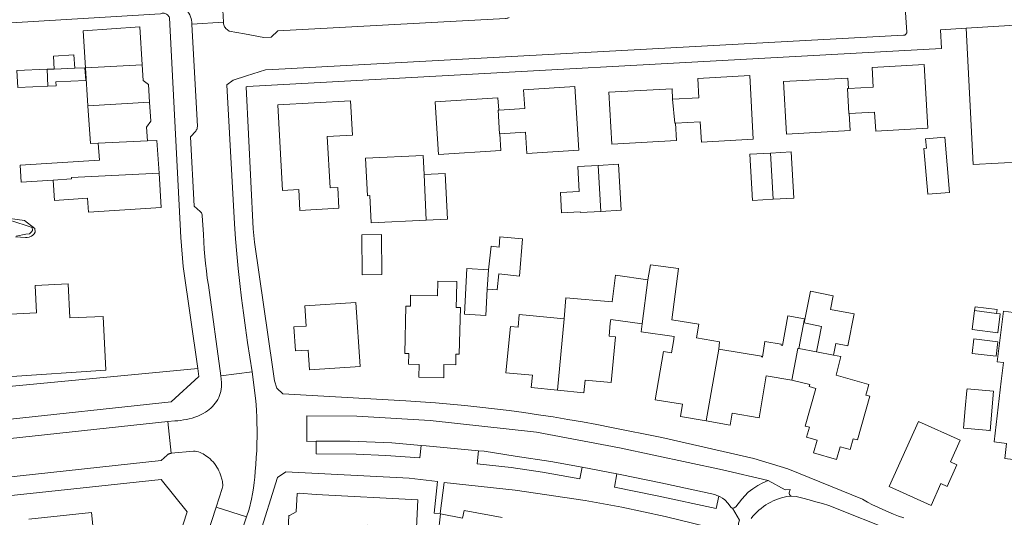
# Model space of a CAD drawing. Header units: metres. Extents: x 89888 to 94270, y 464165 to 468904.
# Tile 140 of 256: x 92305 to 92460, y 466293 to 466371. Entities that reach past the tile are written whole.
import ezdxf

# ---------------------------------------------------------------- set-up
doc = ezdxf.new("R2010")
doc.units = ezdxf.units.M
for name, color, linetype, lineweight in [('B_BEBOUWINGSGRENS_0', 251, 'CONTINUOUS', 13), ('B_LUIFEL_1', 251, 'CONTINUOUS', 13), ('B_TUSSENMUUR_0', 251, 'CONTINUOUS', 13), ('G_GRENS_ALGEMEEN_0', 251, 'CONTINUOUS', 13), ('V_WEGGRENS_0', 251, 'CONTINUOUS', 13), ('W_WATERGRENS_0', 251, 'CONTINUOUS', 13)]:
    doc.layers.add(name, color=color, linetype=linetype, lineweight=lineweight)

msp = doc.modelspace()

# ---------------------------------------------------------------- linework, layer by layer
at = {"layer": 'B_BEBOUWINGSGRENS_0'}
for p, q in [((92309.05, 466363.33), (92304.29, 466363.14)), ((92310.19, 466363.37), (92309.05, 466363.33)), ((92315.1, 466363.57), (92315.49, 466357.58)), ((92393.06, 466340.75), (92396.28, 466340.93)), ((92361.78, 466330.96), (92361.72, 466337.27)), ((92458.63, 466324.84), (92455.15, 466325.28)), ((92459.18, 466324.77), (92458.63, 466324.84)), ((92458.83, 466320.37), (92455.06, 466320.84)), ((92430.27, 466318.76), (92427.49, 466319.29)), ((92453.66, 466309.84), (92453.39, 466306.73))]:
    msp.add_line(p, q, dxfattribs=at)
for points in [[(92324.05, 466364.03), (92323.66, 466370.01), (92314.72, 466369.42), (92315.1, 466363.57)], [(92313.41, 466363.5), (92313.26, 466365.6), (92310.07, 466365.43), (92310.19, 466363.37)], [(92304.29, 466363.14), (92304.43, 466360.48), (92309.16, 466360.66)], [(92309.16, 466360.66), (92310.49, 466360.72), (92310.46, 466361.37), (92315.16, 466361.55), (92315.02, 466363.56), (92313.41, 466363.5)], [(92325.21, 466358.16), (92325.03, 466360.93), (92324.22, 466361.55), (92324.05, 466364.03)], [(92435.43, 466356.34), (92439.42, 466356.56), (92439.58, 466353.59), (92447.8, 466354.05), (92447.24, 466364.08), (92439.02, 466363.62), (92439.19, 466360.53), (92435.31, 466360.31)], [(92412.12, 466351.86), (92420.27, 466352.29), (92419.74, 466362.34), (92411.56, 466361.9), (92411.72, 466358.84), (92407.59, 466358.62)], [(92435.31, 466360.31), (92435.22, 466361.96), (92425.06, 466361.4), (92425.52, 466353.1), (92435.58, 466353.66), (92435.43, 466356.34)], [(92380.4, 466353.15), (92384.43, 466353.41), (92384.64, 466350.05), (92392.83, 466350.57), (92392.19, 466360.62), (92384.1, 466360.11), (92384.29, 466357.16), (92380.2, 466356.9)], [(92407.59, 466358.62), (92407.5, 466360.27), (92397.56, 466359.74), (92398, 466351.55), (92408.18, 466352.09), (92408.03, 466354.85)], [(92324.86, 466352.03), (92324.71, 466354.23), (92325.41, 466355.14), (92325.21, 466358.16)], [(92357.17, 466352.97), (92356.87, 466358.35), (92345.4, 466357.71), (92346.15, 466344.23), (92348.71, 466344.38), (92348.89, 466341.09), (92355.04, 466341.43), (92354.86, 466344.71), (92353.65, 466344.64), (92353.2, 466352.75), (92357.17, 466352.97)], [(92380.2, 466356.9), (92380.08, 466358.82), (92370.17, 466358.19), (92370.22, 466357.33), (92370.69, 466349.91)], [(92315.49, 466357.58), (92315.88, 466351.61), (92317.11, 466351.69)], [(92408.03, 466354.85), (92411.95, 466355.05), (92412.12, 466351.86)], [(92326.69, 466346.98), (92326.36, 466352.13), (92324.86, 466352.03)], [(92370.69, 466349.91), (92380.56, 466350.53), (92380.4, 466353.15)], [(92447.18, 466350.87), (92447.81, 466343.62), (92451.21, 466343.92), (92450.45, 466352.61), (92447.44, 466352.35), (92447.57, 466350.9), (92447.18, 466350.87)], [(92317.11, 466351.69), (92317.29, 466349.03), (92304.81, 466348.21)], [(92423.42, 466342.83), (92426.67, 466343), (92426.27, 466350.31), (92423.02, 466350.13)], [(92368.44, 466346.74), (92368.3, 466349.74), (92359.24, 466349.32), (92359.51, 466343.39), (92359.9, 466343.41), (92360.1, 466339.14), (92368.78, 466339.55)], [(92423.02, 466350.13), (92419.76, 466349.95), (92420.16, 466342.65), (92423.42, 466342.83)], [(92304.81, 466348.21), (92304.99, 466345.53), (92310.04, 466345.86)], [(92395.87, 466348.17), (92392.67, 466347.99), (92392.89, 466344.07), (92389.92, 466343.9), (92390.1, 466340.7), (92393.05, 466340.86), (92393.06, 466340.75)], [(92396.28, 466340.93), (92399.48, 466341.11), (92399.07, 466348.35), (92395.87, 466348.17)], [(92310.04, 466345.86), (92310.25, 466342.66), (92315.45, 466343), (92315.6, 466340.81), (92327.05, 466341.56), (92326.69, 466346.98)], [(92368.78, 466339.55), (92372.11, 466339.71), (92371.77, 466346.9), (92368.44, 466346.74)], [(92361.72, 466337.27), (92358.65, 466337.24), (92358.71, 466330.93), (92361.78, 466330.96)], [(92380.2, 466331.07), (92383.45, 466330.69), (92383.97, 466336.59), (92380.4, 466336.91), (92380.25, 466335.31), (92378.99, 466335.45), (92378.61, 466331.73)], [(92378.61, 466331.73), (92375.2, 466331.92), (92374.79, 466324.72), (92378.17, 466324.49), (92378.4, 466328.66)], [(92414.86, 466319.22), (92415, 466320.37), (92411.35, 466321), (92411.71, 466323.12), (92407.46, 466323.82), (92408.54, 466331.92), (92404.09, 466332.48), (92403.71, 466330.12)], [(92378.4, 466328.66), (92379.98, 466328.54), (92380.2, 466331.07)], [(92403.71, 466330.12), (92398.6, 466330.87), (92398.09, 466326.69), (92390.79, 466327.3), (92390.5, 466324)], [(92302.23, 466324.65), (92302.72, 466314.86), (92318.3, 466315.89), (92317.87, 466324.36), (92312.65, 466324.16), (92312.36, 466329.51), (92307.16, 466329.24)], [(92307.16, 466329.24), (92307.37, 466324.91), (92302.23, 466324.65)], [(92373.54, 466327.53), (92373.6, 466329.86), (92370.6, 466329.93), (92370.54, 466327.59), (92366.33, 466327.69), (92366.29, 466325.98), (92365.56, 466326), (92365.39, 466318.54), (92366.03, 466318.52), (92365.99, 466316.83), (92367.69, 466316.79), (92367.64, 466314.79), (92371.53, 466314.7), (92371.57, 466316.76), (92373.42, 466316.71), (92373.46, 466318.43), (92373.99, 466318.42)], [(92373.99, 466318.42), (92374.16, 466325.76), (92373.5, 466325.77), (92373.54, 466327.53)], [(92432.94, 466318.24), (92433.3, 466320.09), (92435.18, 466319.71), (92436.17, 466324.75), (92432.45, 466325.48), (92432.88, 466327.63), (92429.29, 466328.34), (92428.3, 466323.33), (92431.06, 466322.78), (92430.63, 466320.61), (92430.27, 466318.76)], [(92358.37, 466316.45), (92357.7, 466326.58), (92349.68, 466326.04), (92349.89, 466322.83), (92347.93, 466322.7), (92348.18, 466318.93), (92350.21, 466319.06), (92350.42, 466315.92), (92358.37, 466316.45)], [(92390.5, 466324), (92383.44, 466324.69), (92383.24, 466322.67), (92382.05, 466322.79), (92381.33, 466315.49), (92385.5, 466315.08), (92385.31, 466313.13), (92389.45, 466312.73)], [(92397.78, 466323.28), (92397.84, 466323.87), (92402.81, 466323.22)], [(92427.49, 466319.29), (92428.36, 466324), (92425.76, 466324.45), (92424.9, 466319.78), (92424.67, 466319.83), (92424.68, 466319.97), (92422.14, 466320.4), (92421.74, 466317.96), (92421.6, 466318), (92421.61, 466318.08), (92414.86, 466319.22)], [(92455.15, 466325.28), (92454.78, 466322.3), (92458.81, 466321.79), (92459.18, 466324.77)], [(92469.6, 466312.9), (92461.36, 466313.89), (92461.71, 466316.87), (92462.71, 466316.75), (92463.66, 466324.69), (92459.69, 466325.17), (92458.74, 466317.22), (92459.73, 466317.1), (92459.37, 466314.13), (92458.23, 466304.57), (92460.21, 466304.33), (92459.93, 466301.95), (92468.17, 466300.96), (92469.6, 466312.9)], [(92389.45, 466312.73), (92393.63, 466312.32), (92393.83, 466314.33), (92397.89, 466313.93), (92398.59, 466321.13), (92397.58, 466321.23), (92397.78, 466323.28)], [(92402.81, 466323.22), (92402.65, 466321.91), (92407.82, 466321.2), (92407.71, 466320.43), (92407.4, 466318.61), (92406.14, 466318.83), (92404.85, 466311.23), (92409.16, 466310.51), (92408.83, 466308.57), (92412.88, 466307.89)], [(92455.06, 466320.84), (92454.78, 466318.54), (92458.55, 466318.08), (92458.83, 466320.37)], [(92433.35, 466315.08), (92434.07, 466318.03), (92432.94, 466318.24)], [(92412.88, 466307.89), (92416.68, 466307.24), (92417, 466309.11), (92421.23, 466308.39), (92422.35, 466315), (92426.37, 466314.32)], [(92438.03, 466311.96), (92438.5, 466313.62), (92433.35, 466315.08)], [(92426.37, 466314.32), (92429.2, 466313.62), (92429.11, 466313.31), (92430.17, 466313.02), (92428.49, 466307.06), (92429.13, 466306.88), (92428.69, 466305.3), (92430.35, 466304.84), (92429.78, 466302.84), (92433.43, 466301.81), (92433.99, 466303.8), (92435.57, 466303.36), (92436.06, 466305.08), (92436.72, 466304.89), (92438.67, 466311.78), (92438.03, 466311.96)], [(92453.39, 466306.73), (92456.98, 466306.41), (92457.61, 466306.34), (92458.15, 466312.56), (92453.97, 466312.96), (92453.94, 466312.69), (92453.66, 466309.84)], [(92452.91, 466304.83), (92446.33, 466307.81), (92441.69, 466297.54), (92448.3, 466294.55)], [(92448.3, 466294.55), (92449.86, 466298), (92450.84, 466297.55), (92452.38, 466300.95), (92451.36, 466301.41), (92452.91, 466304.83)], [(92355.68, 466289.24), (92359.74, 466289), (92359.86, 466291), (92359.53, 466291.02), (92359.56, 466291.46), (92367.23, 466291.03), (92367.47, 466295.44), (92351.43, 466296.3), (92348.79, 466296.47), (92348.46, 466296.46), (92348.3, 466293.55), (92347.26, 466292.96), (92347.15, 466292.96), (92347.05, 466290.79), (92347.13, 466290.78), (92348.12, 466290.06), (92348.11, 466289.8)], [(92316.32, 466290.87), (92316.04, 466293.45), (92306.17, 466292.39)], [(92380.72, 466292.67), (92374.74, 466293.78), (92374.5, 466292.53), (92371.04, 466293.21), (92369.92, 466283.44), (92372.73, 466283.02), (92374.8, 466282.63), (92374.51, 466281.11), (92378.55, 466280.36)]]:
    msp.add_lwpolyline(points, dxfattribs=at)
at = {"layer": 'B_LUIFEL_1'}
msp.add_line((92455.23, 466325.87), (92455.15, 466325.28), dxfattribs=at)
msp.add_lwpolyline([(92458.63, 466324.84), (92458.71, 466325.43), (92455.23, 466325.87)], dxfattribs=at)
at = {"layer": 'B_TUSSENMUUR_0'}
for p, q in [((92309.05, 466363.33), (92309.16, 466360.66)), ((92310.19, 466363.37), (92313.41, 466363.5)), ((92324.05, 466364.03), (92315.1, 466363.57)), ((92325.21, 466358.16), (92315.49, 466357.58)), ((92324.86, 466352.03), (92317.11, 466351.69)), ((92423.02, 466350.13), (92423.42, 466342.83)), ((92396.28, 466340.93), (92395.87, 466348.17)), ((92368.44, 466346.74), (92368.78, 466339.55)), ((92378.61, 466331.73), (92378.4, 466328.66)), ((92402.81, 466323.22), (92403.71, 466330.12)), ((92390.5, 466324), (92389.45, 466312.73)), ((92412.88, 466307.89), (92414.86, 466319.22)), ((92430.27, 466318.76), (92432.94, 466318.24))]:
    msp.add_line(p, q, dxfattribs=at)
for points in [[(92435.31, 466360.31), (92435.14, 466360.3), (92435.36, 466356.34), (92435.43, 466356.34)], [(92407.59, 466358.62), (92407.93, 466354.84), (92408.03, 466354.85)], [(92380.2, 466356.9), (92380.09, 466356.9), (92380.31, 466353.15), (92380.4, 466353.15)], [(92310.04, 466345.86), (92312.93, 466346.05), (92312.92, 466346.25), (92326.69, 466346.98)], [(92426.37, 466314.32), (92427.34, 466319.32), (92427.49, 466319.29)]]:
    msp.add_lwpolyline(points, dxfattribs=at)
at = {"layer": 'G_GRENS_ALGEMEEN_0'}
msp.add_lwpolyline([(92301.62, 466340.02), (92305.49, 466339.5), (92307.12, 466338.24), (92307.17, 466337.64), (92307.02, 466337.39), (92306.82, 466337.17), (92306.58, 466337), (92306.22, 466336.85), (92305.93, 466336.81), (92305.64, 466336.82), (92304.1, 466336.89)], dxfattribs=at)
at = {"layer": 'V_WEGGRENS_0'}
for p, q in [((92336.25, 466382.32), (92336.85, 466370.77)), ((92336.85, 466370.77), (92331.86, 466370.47)), ((92336.85, 466370.77), (92336.86, 466370.48)), ((92453.82, 466369.82), (92470.63, 466370.82)), ((92449.79, 466369.58), (92453.82, 466369.82)), ((92332.79, 466316.16), (92332.97, 466314.89)), ((92332.97, 466314.89), (92328.63, 466310.88)), ((92336.41, 466314.98), (92341.35, 466315.62)), ((92328.63, 466310.88), (92278.77, 466305.52)), ((92328.09, 466307.78), (92274.04, 466301.95)), ((92328.09, 466307.78), (92328.62, 466302.78)), ((92398.82, 466299.53), (92393.36, 466300.57)), ((92340.46, 466292.76), (92335.68, 466294.26))]:
    msp.add_line(p, q, dxfattribs=at)
for points in [[(92441.09, 466419.62), (92442.35, 466400.74), (92444.47, 466369.2), (92444.47, 466369.1), (92444.44, 466369.01), (92444.39, 466368.92), (92444.33, 466368.85), (92444.25, 466368.78), (92444.17, 466368.74), (92444.07, 466368.71), (92443.97, 466368.7), (92344.61, 466363.32), (92343.48, 466363.24), (92340.49, 466362.3)], [(92331.86, 466370.47), (92331.84, 466370.77), (92331.79, 466371.06), (92331.73, 466371.34), (92331.64, 466371.63), (92331.53, 466371.9), (92331.4, 466372.16), (92331.25, 466372.42), (92331.08, 466372.66), (92330.9, 466372.89), (92330.7, 466373.1), (92330.48, 466373.3), (92330.25, 466373.48), (92330, 466373.65), (92329.75, 466373.79), (92329.48, 466373.92), (92329.2, 466374.02), (92328.92, 466374.1), (92328.63, 466374.17), (92328.34, 466374.21), (92328.05, 466374.22)], [(92203.86, 466363.43), (92204, 466363.63), (92204.16, 466363.82), (92204.33, 466364), (92204.52, 466364.17), (92204.72, 466364.32), (92204.93, 466364.45), (92205.15, 466364.57), (92205.38, 466364.66), (92205.62, 466364.74), (92205.86, 466364.8), (92227.54, 466366.08), (92326.93, 466372.09), (92327.07, 466372.14), (92327.21, 466372.16), (92327.35, 466372.17), (92327.49, 466372.16), (92327.63, 466372.13), (92327.76, 466372.08)], [(92327.76, 466372.08), (92327.89, 466372.01), (92328.01, 466371.93), (92328.11, 466371.83), (92328.2, 466371.72), (92328.28, 466371.6), (92328.34, 466371.47), (92330.12, 466336.79), (92330.51, 466332.23), (92332.79, 466316.16)], [(92331.86, 466370.47), (92332.73, 466354.3), (92332.72, 466354.15), (92332.68, 466354), (92332.63, 466353.86), (92332.56, 466353.72), (92332.47, 466353.6), (92331.63, 466352.68), (92332.21, 466341.74), (92333.17, 466340.93), (92333.27, 466340.82), (92333.36, 466340.69), (92333.43, 466340.55), (92333.47, 466340.41), (92333.49, 466340.26), (92333.68, 466337.26), (92333.74, 466336.12), (92333.81, 466334.97), (92333.91, 466333.83), (92334.02, 466332.69), (92334.15, 466331.55), (92334.3, 466330.42), (92334.47, 466329.28), (92336.41, 466314.98)], [(92336.86, 466370.48), (92336.89, 466370.32), (92336.94, 466370.17), (92337.01, 466370.03), (92337.1, 466369.9), (92337.2, 466369.78), (92337.73, 466369.36), (92340.18, 466368.91)], [(92340.18, 466368.91), (92343.2, 466368.36), (92344.34, 466368.42), (92345.41, 466369.4), (92381.28, 466371.35), (92381.4, 466371.36), (92381.52, 466371.38), (92381.63, 466371.41), (92381.74, 466371.45), (92381.85, 466371.5)], [(92340.57, 466360.6), (92449.94, 466366.64), (92449.79, 466369.58)], [(92465.93, 466347.64), (92462.81, 466348.74), (92454.95, 466348.32), (92453.82, 466369.82)], [(92340.49, 466362.3), (92338.36, 466361.64), (92337.38, 466360.91)], [(92337.38, 466360.91), (92338.57, 466338.94), (92338.75, 466336.59), (92338.95, 466334.25), (92339.17, 466331.91), (92339.42, 466329.58), (92339.69, 466327.24), (92339.98, 466324.91), (92340.29, 466322.59), (92340.62, 466320.26), (92340.98, 466317.94), (92341.35, 466315.62)], [(92344.61, 466316.04), (92341.74, 466336.06), (92341.51, 466338.16), (92340.42, 466360.59), (92340.57, 466360.6)], [(92278.77, 466305.52), (92278.18, 466310.93), (92332.79, 466316.16)], [(92328.09, 466307.78), (92329.17, 466307.9), (92329.63, 466307.92), (92330.1, 466307.96), (92330.55, 466308.03), (92331.01, 466308.11), (92331.46, 466308.22), (92331.91, 466308.34), (92332.35, 466308.49), (92332.78, 466308.66), (92333.2, 466308.85), (92333.62, 466309.06), (92334.02, 466309.28), (92334.32, 466309.48), (92334.6, 466309.68), (92334.87, 466309.91), (92335.11, 466310.15), (92335.35, 466310.41), (92335.56, 466310.68), (92335.76, 466310.96), (92335.93, 466311.26), (92336.09, 466311.57), (92336.22, 466311.89), (92336.33, 466312.22), (92336.42, 466312.55), (92336.48, 466312.9), (92336.52, 466313.24), (92336.54, 466313.59), (92336.54, 466313.93), (92336.41, 466314.98)], [(92342.13, 466306.54), (92342.12, 466307.53), (92342.09, 466308.51), (92342.04, 466309.5), (92341.98, 466310.49), (92341.9, 466311.47), (92341.35, 466315.62)], [(92444.04, 466292.59), (92443.2, 466292.88), (92442.37, 466293.2), (92441.54, 466293.54), (92440.72, 466293.9), (92439.9, 466294.27), (92439.1, 466294.67), (92438.31, 466295.08), (92437.53, 466295.52), (92425.76, 466300.35), (92420.37, 466301.96), (92405.91, 466305.29), (92397.98, 466306.87), (92395.68, 466307.31), (92393.38, 466307.73), (92391.08, 466308.13), (92388.77, 466308.51), (92386.46, 466308.86), (92384.15, 466309.19), (92381.84, 466309.51), (92379.52, 466309.79), (92377.2, 466310.06), (92374.87, 466310.31), (92372.55, 466310.53), (92370.22, 466310.73), (92367.89, 466310.91), (92365.56, 466311.07), (92346.18, 466312.13), (92345.25, 466313.07), (92344.88, 466314.19), (92344.61, 466316.04)], [(92422.64, 466298.49), (92415.43, 466300.15), (92399.22, 466303.66), (92386.13, 466306.13), (92369.38, 466307.94), (92357.86, 466308.62), (92349.95, 466308.69), (92349.95, 466306.54)], [(92342.13, 466306.54), (92342.13, 466305.43), (92342.11, 466304.33), (92342.08, 466303.22), (92342.02, 466302.12), (92341.95, 466301.02), (92341.85, 466299.92)], [(92351.46, 466304.67), (92349.95, 466304.66), (92349.95, 466306.54)], [(92351.46, 466304.67), (92351.45, 466302.71), (92357.74, 466302.64), (92362.42, 466302.43), (92367.79, 466302.07), (92367.96, 466304.03)], [(92367.96, 466304.03), (92363.37, 466304.41), (92356.76, 466304.7), (92351.46, 466304.67)], [(92377.04, 466303.19), (92368.79, 466303.96), (92367.96, 466304.03)], [(92274.38, 466296.72), (92275.32, 466296.04), (92327.05, 466301.64), (92327.95, 466302.48), (92328, 466302.53), (92328.06, 466302.58), (92328.12, 466302.62), (92328.19, 466302.66), (92328.26, 466302.69)], [(92328.62, 466302.78), (92328.54, 466302.77), (92328.47, 466302.76), (92328.4, 466302.74), (92328.33, 466302.72), (92328.26, 466302.69)], [(92335.68, 466294.26), (92336.65, 466297.23), (92336.69, 466297.44), (92336.72, 466297.66), (92336.73, 466297.88), (92336.71, 466298.1), (92336.68, 466298.32), (92336.63, 466298.54), (92336.38, 466299.36), (92336.27, 466299.68), (92336.13, 466300), (92335.99, 466300.3), (92335.82, 466300.59), (92335.63, 466300.88), (92335.43, 466301.15), (92335.21, 466301.41), (92334.98, 466301.66), (92334.73, 466301.89), (92334.47, 466302.1), (92334.2, 466302.3), (92333.63, 466302.69), (92333.4, 466302.81), (92333.15, 466302.91), (92332.91, 466302.99), (92332.65, 466303.05), (92332.4, 466303.1), (92332.14, 466303.13), (92328.62, 466302.78)], [(92377.04, 466303.19), (92376.82, 466301.1), (92382.17, 466300.52), (92387.08, 466299.81), (92393, 466298.73), (92393.36, 466300.57)], [(92393.36, 466300.57), (92388.4, 466301.51), (92382.77, 466302.32), (92377.91, 466303.11), (92377.04, 466303.19)], [(92336.38, 466270.26), (92345.36, 466298.98), (92346.66, 466299.87)], [(92341.85, 466299.92), (92341.76, 466299.04), (92341.66, 466298.16), (92341.55, 466297.28), (92341.42, 466296.4), (92341.28, 466295.53), (92340.88, 466293.95), (92340.46, 466292.76)], [(92346.66, 466299.87), (92366.09, 466298.84), (92370.54, 466298.33)], [(92398.82, 466299.53), (92398.42, 466297.46), (92405.16, 466296.09), (92414.43, 466294.07), (92414.88, 466296.01)], [(92414.88, 466296.01), (92414.55, 466296.15), (92414.22, 466296.26), (92405.74, 466298.12), (92399.32, 466299.43), (92398.82, 466299.53)], [(92191.28, 466284.53), (92194.97, 466284.75), (92198.53, 466284.94), (92201.62, 466285.26), (92327.04, 466298.65)], [(92327.04, 466298.65), (92331.11, 466293.56), (92326.89, 466280.4), (92322.39, 466267.37), (92321.09, 466263.71), (92318.85, 466257.39), (92316, 466250), (92315.77, 466249.4)], [(92370.54, 466298.33), (92370.05, 466293.35), (92371, 466293.27), (92371.63, 466298.2)], [(92371.63, 466298.2), (92382.78, 466296.94), (92393.84, 466295.32), (92399.57, 466294.29), (92406.4, 466292.83), (92415.44, 466290.6)], [(92422.64, 466298.49), (92421.81, 466298.11), (92421.01, 466297.68), (92420.24, 466297.19), (92419.51, 466296.65), (92418.48, 466295.52), (92417.53, 466294.32), (92417.31, 466294.17), (92417.05, 466294.12)], [(92427.05, 466295.94), (92426.33, 466296.03), (92426.24, 466296.05), (92426.16, 466296.09), (92426.1, 466296.14), (92426.04, 466296.21), (92425.99, 466296.28), (92425.97, 466296.37), (92425.96, 466296.46), (92425.97, 466296.54), (92426.09, 466297.06), (92425.3, 466297.02), (92422.64, 466298.49)], [(92417.05, 466294.12), (92416.88, 466294.16), (92416.75, 466294.26), (92416.32, 466294.87), (92415.84, 466295.43), (92415.46, 466295.69), (92415.07, 466295.92), (92414.88, 466296.01)], [(92419.95, 466292.5), (92420.24, 466292.85), (92420.54, 466293.19), (92420.85, 466293.51), (92421.18, 466293.81), (92421.53, 466294.1), (92421.89, 466294.37), (92422.26, 466294.63), (92422.65, 466294.86), (92423.04, 466295.08), (92423.45, 466295.27), (92423.87, 466295.45), (92424.29, 466295.6), (92424.72, 466295.73), (92425.16, 466295.85), (92425.6, 466295.94), (92426.05, 466296.01), (92427.05, 466295.94)], [(92427.05, 466295.94), (92428.09, 466295.69), (92429.12, 466295.42), (92430.15, 466295.14), (92431.18, 466294.85), (92432.21, 466294.54), (92442.76, 466290.36), (92443.59, 466290.05), (92444.43, 466289.75), (92445.28, 466289.47), (92446.13, 466289.22), (92446.99, 466288.99), (92447.85, 466288.78), (92448.72, 466288.59), (92449.6, 466288.43), (92450.48, 466288.28), (92451.36, 466288.16), (92452.24, 466288.07)], [(92335.68, 466294.26), (92331.24, 466280.56), (92331.19, 466280.44), (92331.13, 466280.32), (92331.05, 466280.21), (92330.96, 466280.12), (92330.85, 466280.04), (92330.74, 466279.97), (92329.81, 466279.39), (92325.82, 466267.32), (92324.05, 466262.58), (92322.26, 466257.84), (92319.16, 466250), (92318.65, 466248.72), (92319.04, 466247.55), (92319.06, 466247.03)], [(92418.5, 466289.71), (92418.36, 466290.17), (92418.2, 466290.75), (92417.99, 466291.31), (92417.97, 466291.54), (92417.99, 466291.77), (92418.13, 466292.23), (92417.05, 466294.12)], [(92323.72, 466245.3), (92325.58, 466250), (92328.69, 466257.87), (92331.36, 466265.05), (92333.81, 466272.32), (92340.46, 466292.76)]]:
    msp.add_lwpolyline(points, dxfattribs=at)
at = {"layer": 'W_WATERGRENS_0'}
msp.add_lwpolyline([(92304.2, 466337), (92305.7, 466337.31), (92306.27, 466337.41), (92306.62, 466337.69), (92306.75, 466337.92), (92306.78, 466337.98), (92306.73, 466338.37), (92305.59, 466338.78), (92301.62, 466340.02)], dxfattribs=at)

doc.saveas('drawing.dxf')
